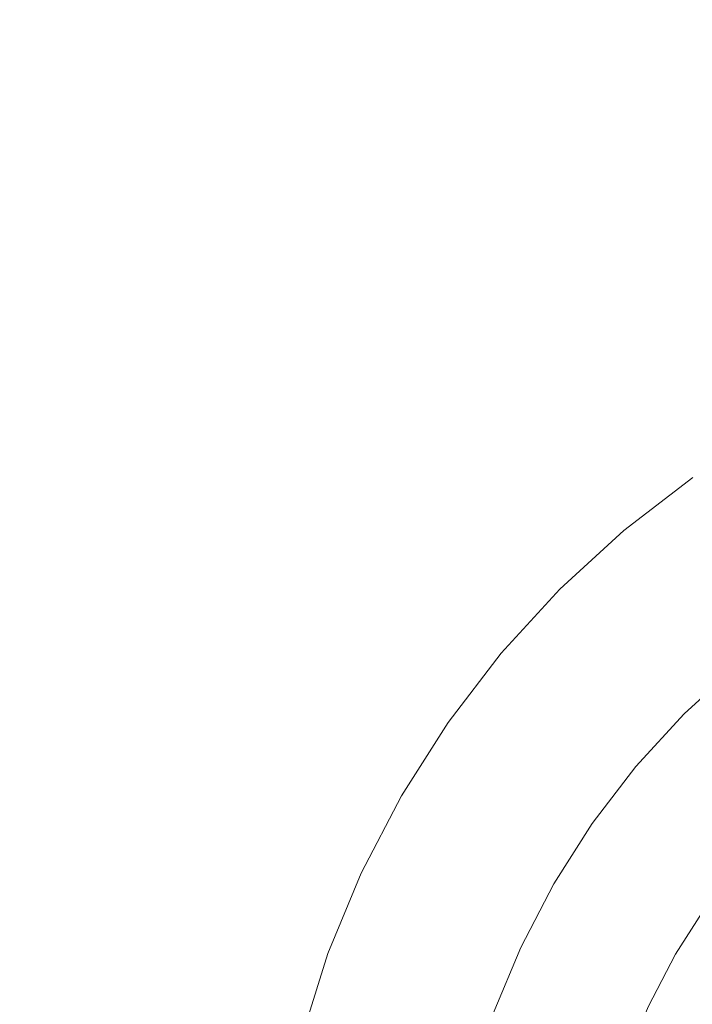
# Model space of a CAD drawing. Header units: millimetres. Extents: x -148 to 148, y -92 to 92.
# Tile 29 of 49: x 72.52 to 81.96, y -59.93 to -46.11. Entities that reach past the tile are written whole.
import ezdxf

# ---------------------------------------------------------------- set-up
doc = ezdxf.new("R2010")
doc.units = ezdxf.units.MM
doc.header["$LTSCALE"] = 25.4
doc.layers.add('Lighting-Moving Light', color=7, linetype='Continuous', lineweight=5, true_color=0x000000)

# ---------------------------------------------------------------- blocks, each defined once
blk = doc.blocks.new('Group-1')
at = {"layer": 'Lighting-Moving Light', "color": 7, "linetype": 'Continuous', "lineweight": 5, "transparency": 33554687}
for points in [[(-1905.589, -1205.846, -16.5), (-2119.658, -1205.846, -16.5), (-2119.658, -1379.915, -16.5), (-1905.589, -1379.915, -16.5)], [(-2116.123, -1209.38, -108.466), (-1909.124, -1209.38, -108.466), (-1909.124, -1376.38, -108.466), (-2116.123, -1376.38, -108.466)]]:
    blk.add_3dface(points, dxfattribs=at)
for points, invisible_edges in [([(-1932.523, -1346.981, -16.465), (-1931.623, -1346.156, -16.465), (-1930.654, -1345.412, -16.465), (-1922.623, -1356.88, -16.465)], 12), ([(-1930.654, -1345.412, -16.465), (-1931.623, -1346.156, -16.465), (-1930.034, -1348.049, -1.637), (-1929.236, -1347.437, -1.637)], 10), ([(-1931.623, -1346.156, -16.465), (-1932.523, -1346.981, -16.465), (-1930.775, -1348.728, -1.637), (-1930.034, -1348.049, -1.637)], 10), ([(-1934.092, -1348.85, -16.465), (-1933.348, -1347.881, -16.465), (-1932.523, -1346.981, -16.465), (-1922.623, -1356.88, -16.465)], 12), ([(-1932.523, -1346.981, -16.465), (-1933.348, -1347.881, -16.465), (-1931.455, -1349.47, -1.637), (-1930.775, -1348.728, -1.637)], 10), ([(-1933.348, -1347.881, -16.465), (-1934.092, -1348.85, -16.465), (-1932.067, -1350.268, -1.637), (-1931.455, -1349.47, -1.637)], 10), ([(-1930.751, -1348.752, -1.475), (-1930.012, -1348.075, -1.475), (-1930.034, -1348.049, -1.637), (-1930.775, -1348.728, -1.637)], 11), ([(-1930.718, -1348.786, -1.316), (-1929.982, -1348.111, -1.316), (-1930.012, -1348.075, -1.475), (-1930.751, -1348.752, -1.475)], 15), ([(-1930.676, -1348.828, -1.162), (-1929.943, -1348.157, -1.162), (-1929.982, -1348.111, -1.316), (-1930.718, -1348.786, -1.316)], 15), ([(-1930.624, -1348.88, -1.014), (-1929.897, -1348.213, -1.014), (-1929.943, -1348.157, -1.162), (-1930.676, -1348.828, -1.162)], 15), ([(-1931.429, -1349.492, -1.475), (-1930.751, -1348.752, -1.475), (-1930.775, -1348.728, -1.637), (-1931.455, -1349.47, -1.637)], 11), ([(-1931.393, -1349.522, -1.316), (-1930.718, -1348.786, -1.316), (-1930.751, -1348.752, -1.475), (-1931.429, -1349.492, -1.475)], 15), ([(-1935.312, -1350.964, -16.465), (-1934.748, -1349.88, -16.465), (-1934.092, -1348.85, -16.465), (-1922.623, -1356.88, -16.465)], 12), ([(-1934.092, -1348.85, -16.465), (-1934.748, -1349.88, -16.465), (-1932.607, -1351.116, -1.637), (-1932.067, -1350.268, -1.637)], 10), ([(-1931.347, -1349.561, -1.162), (-1930.676, -1348.828, -1.162), (-1930.718, -1348.786, -1.316), (-1931.393, -1349.522, -1.316)], 15), ([(-1931.291, -1349.607, -1.014), (-1930.624, -1348.88, -1.014), (-1930.676, -1348.828, -1.162), (-1931.347, -1349.561, -1.162)], 15), ([(-1931.226, -1349.662, -0.872), (-1930.564, -1348.939, -0.872), (-1930.624, -1348.88, -1.014), (-1931.291, -1349.607, -1.014)], 15), ([(-1931.153, -1349.723, -0.737), (-1930.497, -1349.007, -0.737), (-1930.564, -1348.939, -0.872), (-1931.226, -1349.662, -0.872)], 15), ([(-1931.071, -1349.792, -0.611), (-1930.421, -1349.083, -0.611), (-1930.497, -1349.007, -0.737), (-1931.153, -1349.723, -0.737)], 15), ([(-1930.981, -1349.867, -0.494), (-1930.338, -1349.165, -0.494), (-1930.421, -1349.083, -0.611), (-1931.071, -1349.792, -0.611)], 15), ([(-1930.885, -1349.948, -0.387), (-1930.249, -1349.255, -0.387), (-1930.338, -1349.165, -0.494), (-1930.981, -1349.867, -0.494)], 15), ([(-1930.782, -1350.035, -0.291), (-1930.154, -1349.35, -0.291), (-1930.249, -1349.255, -0.387), (-1930.885, -1349.948, -0.387)], 15), ([(-1930.673, -1350.126, -0.206), (-1930.054, -1349.45, -0.206), (-1930.154, -1349.35, -0.291), (-1930.782, -1350.035, -0.291)], 15), ([(-1930.559, -1350.222, -0.134), (-1929.949, -1349.555, -0.134), (-1930.054, -1349.45, -0.206), (-1930.673, -1350.126, -0.206)], 15), ([(-1932.039, -1350.287, -1.475), (-1931.429, -1349.492, -1.475), (-1931.455, -1349.47, -1.637), (-1932.067, -1350.268, -1.637)], 11), ([(-1932.001, -1350.314, -1.316), (-1931.393, -1349.522, -1.316), (-1931.429, -1349.492, -1.475), (-1932.039, -1350.287, -1.475)], 15), ([(-1931.952, -1350.349, -1.162), (-1931.347, -1349.561, -1.162), (-1931.393, -1349.522, -1.316), (-1932.001, -1350.314, -1.316)], 15), ([(-1931.892, -1350.39, -1.014), (-1931.291, -1349.607, -1.014), (-1931.347, -1349.561, -1.162), (-1931.952, -1350.349, -1.162)], 15), ([(-1931.823, -1350.439, -0.872), (-1931.226, -1349.662, -0.872), (-1931.291, -1349.607, -1.014), (-1931.892, -1350.39, -1.014)], 15), ([(-1931.744, -1350.494, -0.737), (-1931.153, -1349.723, -0.737), (-1931.226, -1349.662, -0.872), (-1931.823, -1350.439, -0.872)], 15), ([(-1931.657, -1350.555, -0.611), (-1931.071, -1349.792, -0.611), (-1931.153, -1349.723, -0.737), (-1931.744, -1350.494, -0.737)], 15), ([(-1931.561, -1350.622, -0.494), (-1930.981, -1349.867, -0.494), (-1931.071, -1349.792, -0.611), (-1931.657, -1350.555, -0.611)], 15), ([(-1931.457, -1350.695, -0.387), (-1930.885, -1349.948, -0.387), (-1930.981, -1349.867, -0.494), (-1931.561, -1350.622, -0.494)], 15), ([(-1934.748, -1349.88, -16.465), (-1935.312, -1350.964, -16.465), (-1933.072, -1352.008, -1.637), (-1932.607, -1351.116, -1.637)], 10), ([(-1931.347, -1350.772, -0.291), (-1930.782, -1350.035, -0.291), (-1930.885, -1349.948, -0.387), (-1931.457, -1350.695, -0.387)], 15), ([(-1931.231, -1350.853, -0.206), (-1930.673, -1350.126, -0.206), (-1930.782, -1350.035, -0.291), (-1931.347, -1350.772, -0.291)], 15), ([(-1931.109, -1350.939, -0.134), (-1930.559, -1350.222, -0.134), (-1930.673, -1350.126, -0.206), (-1931.231, -1350.853, -0.206)], 15), ([(-1932.578, -1351.133, -1.475), (-1932.039, -1350.287, -1.475), (-1932.067, -1350.268, -1.637), (-1932.607, -1351.116, -1.637)], 11), ([(-1932.537, -1351.157, -1.316), (-1932.001, -1350.314, -1.316), (-1932.039, -1350.287, -1.475), (-1932.578, -1351.133, -1.475)], 15), ([(-1930.983, -1351.027, -0.074), (-1930.441, -1350.321, -0.074), (-1930.559, -1350.222, -0.134), (-1931.109, -1350.939, -0.134)], 15), ([(-1932.485, -1351.187, -1.162), (-1931.952, -1350.349, -1.162), (-1932.001, -1350.314, -1.316), (-1932.537, -1351.157, -1.316)], 15), ([(-1932.422, -1351.223, -1.014), (-1931.892, -1350.39, -1.014), (-1931.952, -1350.349, -1.162), (-1932.485, -1351.187, -1.162)], 15), ([(-1932.349, -1351.265, -0.872), (-1931.823, -1350.439, -0.872), (-1931.892, -1350.39, -1.014), (-1932.422, -1351.223, -1.014)], 15), ([(-1930.853, -1351.118, -0.027), (-1930.32, -1350.422, -0.027), (-1930.441, -1350.321, -0.074), (-1930.983, -1351.027, -0.074)], 15), ([(-1930.721, -1351.211, 0.007), (-1930.196, -1350.526, 0.007), (-1930.32, -1350.422, -0.027), (-1930.853, -1351.118, -0.027)], 15), ([(-1932.266, -1351.313, -0.737), (-1931.744, -1350.494, -0.737), (-1931.823, -1350.439, -0.872), (-1932.349, -1351.265, -0.872)], 15), ([(-1932.173, -1351.367, -0.611), (-1931.657, -1350.555, -0.611), (-1931.744, -1350.494, -0.737), (-1932.266, -1351.313, -0.737)], 15), ([(-1932.072, -1351.425, -0.494), (-1931.561, -1350.622, -0.494), (-1931.657, -1350.555, -0.611), (-1932.173, -1351.367, -0.611)], 15), ([(-1930.586, -1351.305, 0.028), (-1930.07, -1350.632, 0.028), (-1930.196, -1350.526, 0.007), (-1930.721, -1351.211, 0.007)], 15), ([(-1931.963, -1351.488, -0.387), (-1931.457, -1350.695, -0.387), (-1931.561, -1350.622, -0.494), (-1932.072, -1351.425, -0.494)], 15), ([(-1931.846, -1351.555, -0.291), (-1931.347, -1350.772, -0.291), (-1931.457, -1350.695, -0.387), (-1931.963, -1351.488, -0.387)], 15), ([(-1931.723, -1351.626, -0.206), (-1931.231, -1350.853, -0.206), (-1931.347, -1350.772, -0.291), (-1931.846, -1351.555, -0.291)], 15), ([(-1936.146, -1353.257, -16.465), (-1935.779, -1352.092, -16.465), (-1935.312, -1350.964, -16.465), (-1922.623, -1356.88, -16.465)], 12), ([(-1935.312, -1350.964, -16.465), (-1935.779, -1352.092, -16.465), (-1933.457, -1352.937, -1.637), (-1933.072, -1352.008, -1.637)], 10), ([(-1931.595, -1351.701, -0.134), (-1931.109, -1350.939, -0.134), (-1931.231, -1350.853, -0.206), (-1931.723, -1351.626, -0.206)], 15), ([(-1931.461, -1351.778, -0.074), (-1930.983, -1351.027, -0.074), (-1931.109, -1350.939, -0.134), (-1931.595, -1351.701, -0.134)], 15), ([(-1933.041, -1352.023, -1.475), (-1932.578, -1351.133, -1.475), (-1932.607, -1351.116, -1.637), (-1933.072, -1352.008, -1.637)], 11), ([(-1931.324, -1351.857, -0.027), (-1930.853, -1351.118, -0.027), (-1930.983, -1351.027, -0.074), (-1931.461, -1351.778, -0.074)], 15), ([(-1931.184, -1351.938, 0.007), (-1930.721, -1351.211, 0.007), (-1930.853, -1351.118, -0.027), (-1931.324, -1351.857, -0.027)], 15), ([(-1932.998, -1352.042, -1.316), (-1932.537, -1351.157, -1.316), (-1932.578, -1351.133, -1.475), (-1933.041, -1352.023, -1.475)], 15), ([(-1932.944, -1352.068, -1.162), (-1932.485, -1351.187, -1.162), (-1932.537, -1351.157, -1.316), (-1932.998, -1352.042, -1.316)], 15), ([(-1932.878, -1352.099, -1.014), (-1932.422, -1351.223, -1.014), (-1932.485, -1351.187, -1.162), (-1932.944, -1352.068, -1.162)], 15), ([(-1932.802, -1352.134, -0.872), (-1932.349, -1351.265, -0.872), (-1932.422, -1351.223, -1.014), (-1932.878, -1352.099, -1.014)], 15), ([(-1931.042, -1352.02, 0.028), (-1930.586, -1351.305, 0.028), (-1930.721, -1351.211, 0.007), (-1931.184, -1351.938, 0.007)], 15), ([(-1932.714, -1352.175, -0.737), (-1932.266, -1351.313, -0.737), (-1932.349, -1351.265, -0.872), (-1932.802, -1352.134, -0.872)], 15), ([(-1932.618, -1352.22, -0.611), (-1932.173, -1351.367, -0.611), (-1932.266, -1351.313, -0.737), (-1932.714, -1352.175, -0.737)], 15), ([(-1932.512, -1352.269, -0.494), (-1932.072, -1351.425, -0.494), (-1932.173, -1351.367, -0.611), (-1932.618, -1352.22, -0.611)], 15), ([(-1930.899, -1352.102, 0.035), (-1930.451, -1351.399, 0.035), (-1930.586, -1351.305, 0.028), (-1931.042, -1352.02, 0.028)], 14), ([(-1932.397, -1352.323, -0.387), (-1931.963, -1351.488, -0.387), (-1932.072, -1351.425, -0.494), (-1932.512, -1352.269, -0.494)], 15), ([(-1932.275, -1352.38, -0.291), (-1931.846, -1351.555, -0.291), (-1931.963, -1351.488, -0.387), (-1932.397, -1352.323, -0.387)], 15), ([(-1930.451, -1351.399, 0.035), (-1930.899, -1352.102, 0.035), (-1931.284, -1352.842, 0.035), (-1922.623, -1356.88, 0.035)], 12), ([(-1932.147, -1352.44, -0.206), (-1931.723, -1351.626, -0.206), (-1931.846, -1351.555, -0.291), (-1932.275, -1352.38, -0.291)], 15), ([(-1932.012, -1352.502, -0.134), (-1931.595, -1351.701, -0.134), (-1931.723, -1351.626, -0.206), (-1932.147, -1352.44, -0.206)], 15), ([(-1931.873, -1352.567, -0.074), (-1931.461, -1351.778, -0.074), (-1931.595, -1351.701, -0.134), (-1932.012, -1352.502, -0.134)], 15), ([(-1931.729, -1352.634, -0.027), (-1931.324, -1351.857, -0.027), (-1931.461, -1351.778, -0.074), (-1931.873, -1352.567, -0.074)], 15), ([(-1931.582, -1352.703, 0.007), (-1931.184, -1351.938, 0.007), (-1931.324, -1351.857, -0.027), (-1931.729, -1352.634, -0.027)], 15), ([(-1931.434, -1352.772, 0.028), (-1931.042, -1352.02, 0.028), (-1931.184, -1351.938, 0.007), (-1931.582, -1352.703, 0.007)], 15), ([(-1933.425, -1352.949, -1.475), (-1933.041, -1352.023, -1.475), (-1933.072, -1352.008, -1.637), (-1933.457, -1352.937, -1.637)], 11), ([(-1933.381, -1352.965, -1.316), (-1932.998, -1352.042, -1.316), (-1933.041, -1352.023, -1.475), (-1933.425, -1352.949, -1.475)], 15), ([(-1933.324, -1352.986, -1.162), (-1932.944, -1352.068, -1.162), (-1932.998, -1352.042, -1.316), (-1933.381, -1352.965, -1.316)], 15), ([(-1933.256, -1353.01, -1.014), (-1932.878, -1352.099, -1.014), (-1932.944, -1352.068, -1.162), (-1933.324, -1352.986, -1.162)], 15), ([(-1931.284, -1352.842, 0.035), (-1930.899, -1352.102, 0.035), (-1931.042, -1352.02, 0.028), (-1931.434, -1352.772, 0.028)], 14), ([(-1935.779, -1352.092, -16.465), (-1936.146, -1353.257, -16.465), (-1933.759, -1353.897, -1.637), (-1933.457, -1352.937, -1.637)], 10), ([(-1933.176, -1353.039, -0.872), (-1932.802, -1352.134, -0.872), (-1932.878, -1352.099, -1.014), (-1933.256, -1353.01, -1.014)], 15), ([(-1933.086, -1353.072, -0.737), (-1932.714, -1352.175, -0.737), (-1932.802, -1352.134, -0.872), (-1933.176, -1353.039, -0.872)], 15), ([(-1932.986, -1353.109, -0.611), (-1932.618, -1352.22, -0.611), (-1932.714, -1352.175, -0.737), (-1933.086, -1353.072, -0.737)], 15), ([(-1932.876, -1353.149, -0.494), (-1932.512, -1352.269, -0.494), (-1932.618, -1352.22, -0.611), (-1932.986, -1353.109, -0.611)], 15), ([(-1932.757, -1353.192, -0.387), (-1932.397, -1352.323, -0.387), (-1932.512, -1352.269, -0.494), (-1932.876, -1353.149, -0.494)], 15), ([(-1932.631, -1353.238, -0.291), (-1932.275, -1352.38, -0.291), (-1932.397, -1352.323, -0.387), (-1932.757, -1353.192, -0.387)], 15), ([(-1932.498, -1353.286, -0.206), (-1932.147, -1352.44, -0.206), (-1932.275, -1352.38, -0.291), (-1932.631, -1353.238, -0.291)], 15), ([(-1932.358, -1353.337, -0.134), (-1932.012, -1352.502, -0.134), (-1932.147, -1352.44, -0.206), (-1932.498, -1353.286, -0.206)], 15), ([(-1932.213, -1353.39, -0.074), (-1931.873, -1352.567, -0.074), (-1932.012, -1352.502, -0.134), (-1932.358, -1353.337, -0.134)], 15), ([(-1932.064, -1353.444, -0.027), (-1931.729, -1352.634, -0.027), (-1931.873, -1352.567, -0.074), (-1932.213, -1353.39, -0.074)], 15), ([(-1931.912, -1353.499, 0.007), (-1931.582, -1352.703, 0.007), (-1931.729, -1352.634, -0.027), (-1932.064, -1353.444, -0.027)], 15), ([(-1931.758, -1353.556, 0.028), (-1931.434, -1352.772, 0.028), (-1931.582, -1352.703, 0.007), (-1931.912, -1353.499, 0.007)], 15), ([(-1931.603, -1353.612, 0.035), (-1931.284, -1352.842, 0.035), (-1931.434, -1352.772, 0.028), (-1931.758, -1353.556, 0.028)], 14)]:
    blk.add_3dface(points, dxfattribs=dict(at, invisible_edges=invisible_edges))
at = {"layer": 'Lighting-Moving Light', "color": 0, "flags": 1}
for tag in ['Yoke', 'Weight', 'Weight', 'Wattage', '3D_Symbol_Name', 'Candlepower', 'Body', 'Model_Name', 'Beam_Angle', 'Field_Angle', 'Remarks', 'Beam_Angle_2', 'Field_Angle_2', 'Num_Channels', 'Frame_Size', 'Device_Type', 'FixtureID', 'Frame_Size', 'Base', 'Lens', 'Inst_Type', 'Lamp']:
    blk.add_attdef(tag, (-2481.594, 128.93), '', height=0.18, dxfattribs=at)

msp = doc.modelspace()

# ---------------------------------------------------------------- block references
at = {"layer": 'Lighting-Moving Light', "color": 7, "transparency": 33554687}
msp.add_blockref('Group-1', (2012.623, 1292.88), dxfattribs=at)

doc.saveas('drawing.dxf')
